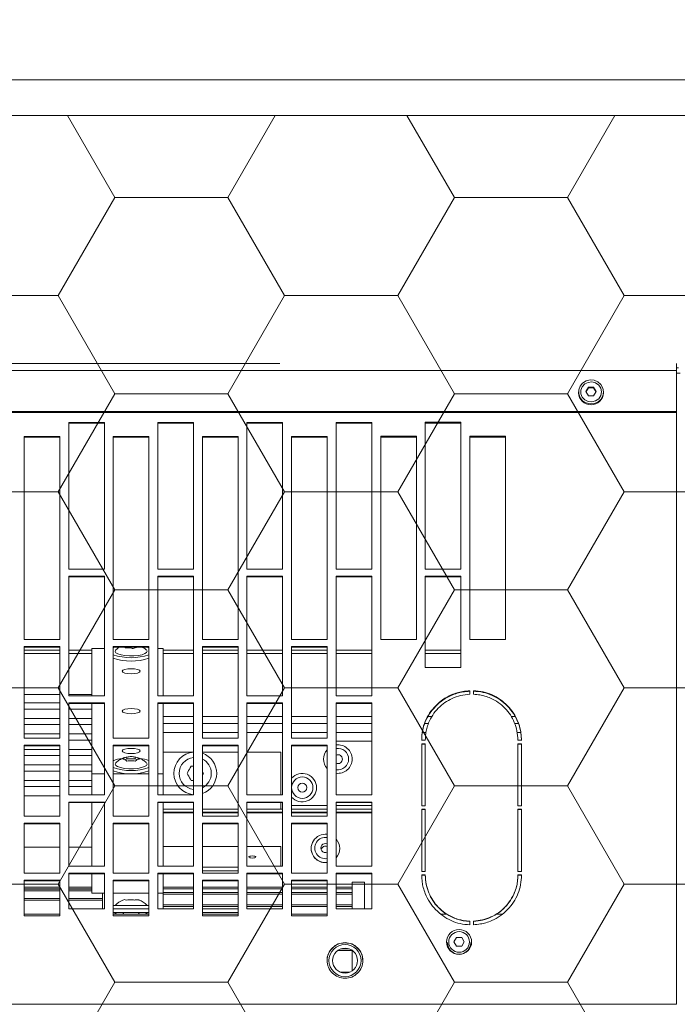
# Model space of a CAD drawing. Header units: millimetres. Extents: x 7483 to 13091, y 8111 to 13871.
# Tile 240 of 256: x 10587 to 10606, y 9269 to 9297. Entities that reach past the tile are written whole.
import ezdxf
from ezdxf import colors
from ezdxf.entities.mleader import LeaderData, LeaderLine
from ezdxf.math import Vec2, Vec3

# ---------------------------------------------------------------- set-up
doc = ezdxf.new("R2010")
doc.units = ezdxf.units.MM
doc.layers.add('_A_WYCIERACZKA', color=7, linetype='Continuous', lineweight=5, true_color=0xa5a5a5)
doc.layers.add('wymiary', color=7, linetype='Continuous', lineweight=5, true_color=0xb2b2b2)
doc.layers.add('_A_ŚLUSARKA WYPEŁNIENIE', color=7, linetype='Continuous', true_color=0x4c4a44)
doc.layers.add('IS-went-opis', color=188, linetype='Continuous', lineweight=20)
doc.styles.add('IS', font='simplex.shx', dxfattribs={"width": 0.7})

# ---------------------------------------------------------------- blocks, each defined once
blk = doc.blocks.new('fgdgdgdfg')
at = {"layer": '_A_ŚLUSARKA WYPEŁNIENIE', "lineweight": 9}
h = blk.add_hatch(dxfattribs=at)
h.set_pattern_fill('HONEY', color=0, angle=180)
h.set_pattern_definition([(180, (56132.2607, -3400.6895), (-4.7625, 2.74963064), [3.175, -6.35]), (60, (56132.2607, -3400.6895), (4.76249999, 2.74963066), [3.175, -6.35]), (120, (56132.2607, -3400.6895), (-1e-08, 5.49926131), [-6.35, 3.175])])
h.paths.add_polyline_path([(5818.229, 11642.933), (5818.229, 11484.933), (6001.229, 11484.933), (6001.229, 11642.933)])
at = {"layer": '_A_ŚLUSARKA WYPEŁNIENIE', "color": 0, "lineweight": 9}
for p, q in [((6002.229, 11643.933), (5817.229, 11643.933)), ((6001.229, 11642.933), (5818.229, 11642.933))]:
    blk.add_line(p, q, dxfattribs=at)
blk = doc.blocks.new('A$C68926FC6')
at = {"color": 7, "linetype": 'Continuous'}
for p, q in [((-756.01, -189.25), (-756.01, -189.28)), ((-756.01, -355.2), (-756.01, -189.28)), ((775.99, -189.28), (-756.01, -189.28)), ((-665.01, -204.37), (-665.01, -198.63)), ((-661.93, -198.17), (-664.09, -198.17)), ((-698.51, -206.73), (-698.51, -206.74)), ((-695.73, -205.52), (-696.45, -206.77)), ((-696.45, -206.73), (-695.73, -207.97)), ((-696.45, -206.77), (-695.73, -208.02)), ((-693.56, -206.77), (-694.28, -205.52)), ((-694.28, -207.97), (-693.56, -206.73)), ((-694.28, -208.02), (-693.56, -206.77)), ((-691.51, -206.74), (-691.51, -206.73)), ((-660.94, -204.32), (-665.01, -204.32)), ((-695.73, -208.02), (-695.73, -207.97)), ((-695.73, -207.97), (-694.28, -207.97)), ((-694.28, -208.02), (-694.28, -207.97)), ((-699.01, -212.54), (-699.01, -211.54)), ((-698.01, -211.54), (-698.01, -212.54)), ((-705.39, -214.5), (-707.05, -214.5)), ((-689.94, -214.5), (-691.61, -214.5)), ((-648.01, -214.02), (-658.01, -214.02)), ((-658.01, -214.02), (-658.01, -224.03)), ((-658.01, -214.5), (-648.01, -214.5)), ((-648.01, -224.03), (-648.01, -214.02)), ((-623.01, -214.02), (-633.01, -214.02)), ((-633.01, -214.02), (-633.01, -224.03)), ((-623.01, -214.5), (-633.01, -214.5)), ((-633.01, -215), (-623.01, -215)), ((-623.01, -224.03), (-623.01, -214.02)), ((-598.01, -214.02), (-608.01, -214.02)), ((-608.01, -214.02), (-608.01, -224.03)), ((-598.01, -214.5), (-608.01, -214.5)), ((-608.01, -215), (-598.01, -215)), ((-607.05, -214.5), (-607.63, -215)), ((-605.03, -214.5), (-605.32, -215)), ((-600.99, -214.5), (-600.7, -215)), ((-598.39, -215), (-598.96, -214.5)), ((-598.01, -224.03), (-598.01, -214.02)), ((-573.01, -214.02), (-583.01, -214.02)), ((-583.01, -214.02), (-583.01, -224.03)), ((-573.01, -214.5), (-583.01, -214.5)), ((-573.01, -224.03), (-573.01, -214.02)), ((-670.51, -216.03), (-670.51, -226.03)), ((-660.51, -216.03), (-670.51, -216.03)), ((-668.51, -223.5), (-668.51, -216.03)), ((-665.01, -223.5), (-665.01, -216.03)), ((-665.01, -217.17), (-660.51, -217.17)), ((-660.51, -226.03), (-660.51, -216.03)), ((-658.01, -217.17), (-648.01, -217.17)), ((-645.51, -216.03), (-645.51, -226.03)), ((-635.51, -216.03), (-645.51, -216.03)), ((-645.51, -217.17), (-635.51, -217.17)), ((-635.51, -226.03), (-635.51, -216.03)), ((-633.01, -216), (-623.01, -216)), ((-633.01, -217.17), (-623.01, -217.17)), ((-620.51, -216.03), (-620.51, -226.03)), ((-610.51, -216.03), (-620.51, -216.03)), ((-620.51, -217.17), (-612.01, -217.17)), ((-612.01, -220.41), (-612.01, -216.06)), ((-610.51, -226.03), (-610.51, -216.03)), ((-608.01, -216), (-598.01, -216)), ((-605.3, -217), (-608.01, -217)), ((-598.01, -217), (-605.3, -217)), ((-595.51, -216.03), (-595.51, -226.03)), ((-585.51, -216.03), (-595.51, -216.03)), ((-595.01, -220.41), (-595.01, -216.06)), ((-585.51, -226.03), (-585.51, -216.03)), ((-665.01, -220.62), (-660.51, -220.62)), ((-658.01, -220.62), (-648.01, -220.62)), ((-645.51, -220.62), (-635.51, -220.62)), ((-633.01, -220.62), (-623.01, -220.62)), ((-620.51, -220.62), (-612.01, -220.62)), ((-610.51, -220.41), (-612.01, -220.41)), ((-612.01, -225.88), (-612.01, -220.41)), ((-598.01, -220.41), (-608.01, -220.41)), ((-605.3, -218.48), (-605.03, -218.55)), ((-592.01, -220.41), (-595.51, -220.41)), ((-595.01, -218.94), (-585.51, -218.94)), ((-592.01, -225.88), (-592.01, -220.41)), ((-583.01, -218.94), (-573.01, -218.94)), ((-668.51, -223.5), (-665.01, -223.5)), ((-665.01, -222.1), (-660.51, -222.1)), ((-658.01, -222.1), (-648.01, -222.1)), ((-645.51, -222.1), (-635.51, -222.1)), ((-633.01, -222.1), (-623.01, -222.1)), ((-620.51, -222.1), (-612.01, -222.1)), ((-592.01, -221.52), (-585.51, -221.52)), ((-592.01, -222.11), (-585.51, -222.11)), ((-583.01, -221.52), (-573.01, -221.52)), ((-583.01, -222.11), (-573.01, -222.11)), ((-712.51, -225.43), (-711.51, -225.43)), ((-712.51, -225.51), (-711.51, -225.51)), ((-711.51, -225.51), (-711.51, -225.43)), ((-685.51, -225.51), (-685.51, -225.43)), ((-685.51, -225.43), (-684.51, -225.43)), ((-685.51, -225.51), (-684.51, -225.51)), ((-670.51, -225.88), (-660.51, -225.88)), ((-670.51, -226.03), (-660.51, -226.03)), ((-658.01, -223.88), (-648.01, -223.88)), ((-658.01, -224.03), (-648.01, -224.03)), ((-648.01, -226.03), (-658.01, -226.03)), ((-658.01, -226.03), (-658.01, -240)), ((-648.01, -240), (-648.01, -226.03)), ((-645.51, -225.88), (-635.51, -225.88)), ((-645.51, -226.03), (-635.51, -226.03)), ((-633.01, -223.88), (-623.01, -223.88)), ((-633.01, -224.03), (-623.01, -224.03)), ((-623.01, -226.03), (-633.01, -226.03)), ((-633.01, -226.03), (-633.01, -240)), ((-623.01, -240), (-623.01, -226.03)), ((-620.51, -225.88), (-610.51, -225.88)), ((-620.51, -226.03), (-610.51, -226.03)), ((-608.01, -223.88), (-598.01, -223.88)), ((-608.01, -224.03), (-598.01, -224.03)), ((-598.01, -226.03), (-608.01, -226.03)), ((-608.01, -226.03), (-608.01, -240)), ((-598.01, -240), (-598.01, -226.03)), ((-595.51, -225.88), (-585.51, -225.88)), ((-595.51, -226.03), (-585.51, -226.03)), ((-583.01, -223.88), (-573.01, -223.88)), ((-583.01, -224.03), (-573.01, -224.03)), ((-573.01, -226.03), (-583.01, -226.03)), ((-583.01, -226.03), (-583.01, -240)), ((-573.01, -240), (-573.01, -226.03)), ((-711.51, -226.51), (-712.51, -226.51)), ((-712.51, -226.51), (-712.51, -243.94)), ((-711.51, -243.94), (-711.51, -226.51)), ((-684.51, -226.51), (-685.51, -226.51)), ((-685.51, -226.51), (-685.51, -243.94)), ((-684.51, -243.94), (-684.51, -226.51)), ((-670.51, -228.03), (-670.51, -245.97)), ((-660.51, -228.03), (-670.51, -228.03)), ((-660.51, -245.97), (-660.51, -228.03)), ((-645.51, -228.03), (-645.51, -245.97)), ((-635.51, -228.03), (-645.51, -228.03)), ((-645.01, -228.03), (-645.01, -233.47)), ((-635.51, -245.97), (-635.51, -228.03)), ((-623.01, -226.71), (-633.01, -226.71)), ((-623.01, -227.66), (-633.01, -227.66)), ((-620.51, -228.03), (-620.51, -245.97)), ((-610.51, -228.03), (-620.51, -228.03)), ((-612.01, -245.82), (-612.01, -228.03)), ((-610.51, -245.97), (-610.51, -228.03)), ((-595.51, -228.03), (-595.51, -245.97)), ((-585.51, -228.03), (-595.51, -228.03)), ((-592.01, -245.82), (-592.01, -228.03)), ((-585.51, -245.97), (-585.51, -228.03)), ((-661.51, -232.95), (-661.51, -232.97)), ((-653.51, -232.97), (-653.51, -232.95)), ((-645.01, -233.47), (-635.51, -233.47)), ((-633.01, -233.47), (-623.01, -233.47)), ((-620.51, -233.47), (-612.01, -233.47)), ((-585.51, -233.31), (-592.01, -233.31)), ((-573.01, -233.31), (-583.01, -233.31)), ((-658.01, -239.85), (-648.01, -239.85)), ((-658.01, -240), (-648.01, -240)), ((-633.01, -239.85), (-623.01, -239.85)), ((-633.01, -240), (-623.01, -240)), ((-608.01, -239.85), (-598.01, -239.85)), ((-608.01, -240), (-598.01, -240)), ((-583.01, -239.85), (-573.01, -239.85)), ((-583.01, -240), (-573.01, -240)), ((-648.01, -241.99), (-658.01, -241.99)), ((-658.01, -241.99), (-658.01, -261.87)), ((-648.01, -261.87), (-648.01, -241.99)), ((-623.01, -241.99), (-633.01, -241.99)), ((-633.01, -241.99), (-633.01, -261.87)), ((-623.01, -261.87), (-623.01, -241.99)), ((-598.01, -241.99), (-608.01, -241.99)), ((-608.01, -241.99), (-608.01, -261.87)), ((-598.01, -261.87), (-598.01, -241.99)), ((-573.01, -241.99), (-583.01, -241.99)), ((-583.01, -241.99), (-583.01, -261.87)), ((-573.01, -261.87), (-573.01, -241.99)), ((-712.51, -243.84), (-711.51, -243.84)), ((-712.51, -243.94), (-711.51, -243.94)), ((-711.51, -244.94), (-712.51, -244.94)), ((-712.51, -244.94), (-712.51, -262.33)), ((-711.51, -262.33), (-711.51, -244.94)), ((-685.51, -243.84), (-684.51, -243.84)), ((-685.51, -243.94), (-684.51, -243.94)), ((-684.51, -244.94), (-685.51, -244.94)), ((-685.51, -244.94), (-685.51, -262.33)), ((-684.51, -262.33), (-684.51, -244.94)), ((-670.51, -244), (-660.51, -244)), ((-670.51, -245), (-660.51, -245)), ((-658.01, -244), (-648.01, -244)), ((-658.01, -245), (-648.01, -245)), ((-645.51, -244), (-645.01, -244)), ((-645.01, -244), (-645.01, -245.82)), ((-645.01, -244), (-635.51, -244)), ((-633.01, -244), (-623.01, -244)), ((-620.51, -244), (-612.01, -244)), ((-670.51, -245.82), (-660.51, -245.82)), ((-670.51, -245.97), (-660.51, -245.97)), ((-670.51, -247.96), (-670.51, -273.77)), ((-660.51, -247.96), (-670.51, -247.96)), ((-660.51, -273.77), (-660.51, -247.96)), ((-645.51, -245.82), (-635.51, -245.82)), ((-645.51, -245.97), (-635.51, -245.97)), ((-645.51, -247.96), (-645.51, -273.77)), ((-635.51, -247.96), (-645.51, -247.96)), ((-645.01, -247.96), (-645.01, -259.98)), ((-635.51, -273.77), (-635.51, -247.96)), ((-620.51, -245.82), (-610.51, -245.82)), ((-620.51, -245.97), (-610.51, -245.97)), ((-620.51, -247.96), (-620.51, -273.77)), ((-610.51, -247.96), (-620.51, -247.96)), ((-612.01, -253.9), (-612.01, -247.96)), ((-610.51, -273.77), (-610.51, -247.96)), ((-595.51, -245.82), (-585.51, -245.82)), ((-595.51, -245.97), (-585.51, -245.97)), ((-595.51, -247.96), (-595.51, -273.77)), ((-585.51, -247.96), (-595.51, -247.96)), ((-592.01, -253.9), (-592.01, -247.96)), ((-585.51, -273.77), (-585.51, -247.96)), ((-573.01, -247.67), (-583.01, -247.67)), ((-585.51, -250.28), (-592.01, -250.28)), ((-573.01, -250.28), (-583.01, -250.28)), ((-619.85, -252), (-620.37, -252)), ((-610.51, -253.9), (-612.01, -253.9)), ((-612.01, -253.9), (-612.01, -273.62)), ((-598.01, -253.9), (-608.01, -253.9)), ((-592.01, -253.9), (-595.51, -253.9)), ((-592.01, -252.02), (-585.51, -252.02)), ((-592.01, -273.62), (-592.01, -253.9)), ((-583.01, -252.02), (-573.01, -252.02)), ((-623.32, -254), (-622.99, -254.56)), ((-620.52, -256), (-619.85, -256)), ((-585.51, -254.63), (-592.01, -254.63)), ((-592.01, -256.37), (-585.51, -256.37)), ((-573.01, -254.63), (-583.01, -254.63)), ((-583.01, -256.37), (-573.01, -256.37)), ((-604.73, -257.76), (-604.16, -258.04)), ((-604.16, -258.04), (-601.85, -258.04)), ((-604.16, -258.59), (-604.16, -258.04)), ((-601.85, -258.04), (-601.29, -257.76)), ((-601.85, -258.59), (-601.85, -258.04)), ((-585.51, -258.99), (-592.01, -258.99)), ((-573.01, -258.99), (-583.01, -258.99)), ((-712.51, -262.21), (-711.51, -262.21)), ((-685.51, -262.21), (-684.51, -262.21)), ((-658.01, -261.73), (-648.01, -261.73)), ((-658.01, -261.87), (-648.01, -261.87)), ((-645.01, -259.98), (-645.01, -259.98)), ((-635.51, -259.98), (-645.01, -259.98)), ((-645.01, -259.99), (-645.01, -259.98)), ((-635.51, -259.99), (-645.01, -259.99)), ((-623.01, -259.98), (-633.01, -259.98)), ((-623.01, -259.99), (-633.01, -259.99)), ((-633.01, -261.73), (-623.01, -261.73)), ((-633.01, -261.87), (-623.01, -261.87)), ((-612.01, -259.98), (-620.51, -259.98)), ((-612.01, -259.99), (-620.51, -259.99)), ((-608.01, -261.73), (-598.01, -261.73)), ((-608.01, -261.87), (-598.01, -261.87)), ((-592.01, -260.73), (-585.51, -260.73)), ((-583.01, -260.73), (-573.01, -260.73)), ((-583.01, -261.73), (-573.01, -261.73)), ((-583.01, -261.87), (-573.01, -261.87)), ((-712.51, -262.33), (-711.51, -262.33)), ((-711.51, -263.33), (-712.51, -263.33)), ((-685.51, -262.33), (-684.51, -262.33)), ((-684.51, -263.33), (-685.51, -263.33)), ((-660.51, -263), (-670.51, -263)), ((-648.01, -263.86), (-658.01, -263.86)), ((-658.01, -263.86), (-658.01, -289.58)), ((-648.01, -289.58), (-648.01, -263.86)), ((-623.01, -263.86), (-633.01, -263.86)), ((-633.01, -263.86), (-633.01, -289.58)), ((-623.01, -289.58), (-623.01, -263.86)), ((-598.01, -263.86), (-608.01, -263.86)), ((-608.01, -263.86), (-608.01, -289.58)), ((-598.01, -289.58), (-598.01, -263.86)), ((-585.51, -263.34), (-592.01, -263.34)), ((-573.01, -263.86), (-583.01, -263.86)), ((-583.01, -263.86), (-583.01, -289.58)), ((-573.01, -289.58), (-573.01, -263.86)), ((-592.01, -265.08), (-585.51, -265.08)), ((-585.51, -267.69), (-592.01, -267.69)), ((-583.01, -265.08), (-573.01, -265.08)), ((-573.01, -267.69), (-583.01, -267.69)), ((-711.62, -268), (-710.57, -268)), ((-686.4, -268), (-685.38, -268)), ((-670.51, -268), (-660.51, -268)), ((-658.01, -268), (-648.01, -268)), ((-645.51, -268), (-635.51, -268)), ((-633.01, -268), (-623.01, -268)), ((-620.51, -268), (-612.01, -268)), ((-592.01, -269.43), (-585.51, -269.43)), ((-583.01, -269.43), (-573.01, -269.43)), ((-585.51, -272.04), (-592.01, -272.04)), ((-573.01, -272.04), (-583.01, -272.04)), ((-670.51, -273.62), (-660.51, -273.62)), ((-670.51, -273.77), (-660.51, -273.77)), ((-670.51, -275.75), (-670.51, -309.28)), ((-660.51, -275.75), (-670.51, -275.75)), ((-660.51, -309.28), (-660.51, -275.75)), ((-645.51, -273.62), (-635.51, -273.62)), ((-645.51, -273.77), (-635.51, -273.77)), ((-645.51, -275.75), (-645.51, -309.28)), ((-635.51, -275.75), (-645.51, -275.75)), ((-635.51, -309.28), (-635.51, -275.75)), ((-620.51, -273.62), (-610.51, -273.62)), ((-620.51, -273.77), (-610.51, -273.77)), ((-620.51, -275.75), (-620.51, -309.28)), ((-610.51, -275.75), (-620.51, -275.75)), ((-612.01, -275.75), (-612.01, -289.01)), ((-610.51, -309.28), (-610.51, -275.75)), ((-595.51, -273.62), (-585.51, -273.62)), ((-595.51, -273.77), (-585.51, -273.77)), ((-595.51, -275.75), (-595.51, -309.28)), ((-585.51, -275.75), (-595.51, -275.75)), ((-592.01, -289.01), (-592.01, -275.75)), ((-585.51, -309.28), (-585.51, -275.75)), ((-583.01, -273.79), (-573.01, -273.79)), ((-699.01, -277.19), (-699.01, -276.2)), ((-698.01, -276.2), (-698.01, -277.19)), ((-585.51, -276.11), (-592.01, -276.11)), ((-573.01, -276.11), (-583.01, -276.11)), ((-685.51, -283.66), (-695.51, -283.66)), ((-695.51, -283.66), (-695.51, -309.32)), ((-685.51, -309.32), (-685.51, -283.66)), ((-658.01, -289.43), (-648.01, -289.43)), ((-658.01, -289.58), (-648.01, -289.58)), ((-633.01, -289.43), (-623.01, -289.43)), ((-633.01, -289.58), (-623.01, -289.58)), ((-612.01, -289.01), (-610.51, -289.01)), ((-608.01, -289.43), (-598.01, -289.43)), ((-608.01, -289.58), (-598.01, -289.58)), ((-603.63, -289), (-604.78, -289.4)), ((-595.51, -289.01), (-592.01, -289.01)), ((-583.01, -289.43), (-573.01, -289.43)), ((-583.01, -289.58), (-573.01, -289.58)), ((-698.01, -291.55), (-708.01, -291.55)), ((-708.01, -291.55), (-708.01, -348.54)), ((-698.01, -348.54), (-698.01, -291.55)), ((-673.01, -291.55), (-683.01, -291.55)), ((-683.01, -291.55), (-683.01, -348.54)), ((-673.01, -348.54), (-673.01, -291.55)), ((-658.01, -291.55), (-658.01, -348.45)), ((-648.01, -291.55), (-658.01, -291.55)), ((-648.01, -348.45), (-648.01, -291.55)), ((-633.01, -291.55), (-633.01, -348.45)), ((-623.01, -291.55), (-633.01, -291.55)), ((-623.01, -348.45), (-623.01, -291.55)), ((-608.01, -291.55), (-608.01, -348.45)), ((-598.01, -291.55), (-608.01, -291.55)), ((-598.01, -348.45), (-598.01, -291.55)), ((-583.01, -291.55), (-583.01, -348.45)), ((-573.01, -291.55), (-583.01, -291.55)), ((-573.01, -348.45), (-573.01, -291.55)), ((-695.51, -309.13), (-685.51, -309.13)), ((-670.51, -309.13), (-660.51, -309.13)), ((-645.51, -309.13), (-635.51, -309.13)), ((-620.51, -309.13), (-610.51, -309.13)), ((-595.51, -309.13), (-585.51, -309.13)), ((-695.51, -309.32), (-685.51, -309.32)), ((-685.51, -311.24), (-695.51, -311.24)), ((-695.51, -311.24), (-695.51, -352.44)), ((-685.51, -352.44), (-685.51, -311.24)), ((-670.51, -309.28), (-660.51, -309.28)), ((-670.51, -311.24), (-670.51, -352.35)), ((-660.51, -311.24), (-670.51, -311.24)), ((-660.51, -352.35), (-660.51, -311.24)), ((-645.51, -309.28), (-635.51, -309.28)), ((-645.51, -311.24), (-645.51, -352.35)), ((-635.51, -311.24), (-645.51, -311.24)), ((-635.51, -352.35), (-635.51, -311.24)), ((-620.51, -309.28), (-610.51, -309.28)), ((-620.51, -311.24), (-620.51, -352.35)), ((-610.51, -311.24), (-620.51, -311.24)), ((-610.51, -352.35), (-610.51, -311.24)), ((-595.51, -309.28), (-585.51, -309.28)), ((-595.51, -311.24), (-595.51, -352.35)), ((-585.51, -311.24), (-595.51, -311.24)), ((-585.51, -352.35), (-585.51, -311.24)), ((-708.01, -348.3), (-698.01, -348.3)), ((-708.01, -348.54), (-698.01, -348.54)), ((-683.01, -348.3), (-673.01, -348.3)), ((-683.01, -348.54), (-673.01, -348.54)), ((-658.01, -348.3), (-648.01, -348.3)), ((-658.01, -348.45), (-648.01, -348.45)), ((-633.01, -348.3), (-623.01, -348.3)), ((-633.01, -348.45), (-623.01, -348.45)), ((-608.01, -348.3), (-598.01, -348.3)), ((-608.01, -348.45), (-598.01, -348.45)), ((-583.01, -348.3), (-573.01, -348.3)), ((-583.01, -348.45), (-573.01, -348.45)), ((-695.51, -352.2), (-685.51, -352.2)), ((-695.51, -352.44), (-685.51, -352.44)), ((-670.51, -352.2), (-660.51, -352.2)), ((-670.51, -352.35), (-660.51, -352.35)), ((-645.51, -352.2), (-635.51, -352.2)), ((-645.51, -352.35), (-635.51, -352.35)), ((-620.51, -352.2), (-610.51, -352.2)), ((-620.51, -352.35), (-610.51, -352.35)), ((-595.51, -352.2), (-585.51, -352.2)), ((-595.51, -352.35), (-585.51, -352.35)), ((-756.01, -355.2), (-756.01, -355.44)), ((-756.01, -355.2), (775.99, -355.2)), ((-756.01, -355.44), (775.99, -355.44)), ((-756.01, -367), (-756.01, -355.44)), ((-735.51, -360.76), (-735.51, -360.95)), ((-732.73, -359.89), (-733.45, -361.1)), ((-733.45, -360.87), (-732.73, -362.08)), ((-733.45, -361.1), (-732.73, -362.3)), ((-730.56, -361.1), (-731.29, -359.89)), ((-731.29, -362.08), (-730.56, -360.87)), ((-731.29, -362.3), (-730.56, -361.1)), ((-728.51, -360.95), (-728.51, -360.76)), ((-732.73, -362.3), (-732.73, -362.08)), ((-732.73, -362.08), (-731.29, -362.08)), ((-731.29, -362.3), (-731.29, -362.08)), ((-756.01, -367), (775.99, -367)), ((-756.01, -368.9), (-756.01, -367)), ((-756.55, -367.72), (-756.01, -367.72)), ((-644.73, -368.9), (775.99, -368.9))]:
    blk.add_line(p, q, dxfattribs=at)
at = {"color": 8, "linetype": 'Continuous'}
for p, q in [((-664.34, -198.27), (-661.67, -198.27)), ((-664.13, -204.81), (-661.88, -204.81)), ((-665.01, -216.67), (-660.51, -216.67)), ((-658.01, -216.67), (-648.01, -216.67)), ((-645.51, -216.67), (-635.51, -216.67)), ((-633.01, -216.67), (-623.01, -216.67)), ((-620.51, -216.67), (-612.01, -216.67)), ((-665.01, -220.13), (-660.51, -220.13)), ((-658.01, -220.13), (-648.01, -220.13)), ((-645.51, -220.13), (-635.51, -220.13)), ((-633.01, -220.13), (-623.01, -220.13)), ((-620.51, -220.13), (-612.01, -220.13)), ((-595.01, -218.45), (-585.51, -218.45)), ((-583.01, -218.45), (-573.01, -218.45)), ((-665.01, -221.63), (-660.51, -221.63)), ((-658.01, -221.63), (-648.01, -221.63)), ((-645.51, -221.63), (-635.51, -221.63)), ((-633.01, -221.63), (-623.01, -221.63)), ((-620.51, -221.63), (-612.01, -221.63)), ((-592.01, -221.05), (-585.51, -221.05)), ((-592.01, -221.65), (-585.51, -221.65)), ((-583.01, -221.05), (-573.01, -221.05)), ((-583.01, -221.65), (-573.01, -221.65)), ((-670.51, -242.92), (-660.51, -242.92)), ((-658.01, -242.92), (-648.01, -242.92)), ((-645.51, -242.92), (-635.51, -242.92)), ((-633.01, -242.92), (-623.01, -242.92)), ((-620.51, -242.92), (-612.01, -242.92)), ((-670.51, -243.08), (-660.51, -243.08)), ((-658.01, -243.08), (-648.01, -243.08)), ((-645.51, -243.08), (-635.51, -243.08)), ((-633.01, -243.08), (-623.01, -243.08)), ((-620.51, -243.08), (-612.01, -243.08)), ((-645.01, -259.98), (-635.51, -259.98)), ((-633.01, -259.98), (-623.01, -259.98)), ((-620.49, -259.98), (-612.01, -259.98)), ((-712.29, -265.5), (-711.25, -265.5)), ((-685.72, -265.5), (-684.72, -265.5)), ((-670.51, -265.5), (-660.51, -265.5)), ((-658.01, -265.5), (-648.01, -265.5)), ((-645.51, -265.5), (-635.51, -265.5)), ((-633.01, -265.5), (-623.01, -265.5)), ((-620.51, -265.5), (-612.01, -265.5)), ((-710.69, -269.91), (-709.63, -269.91)), ((-687.37, -269.91), (-686.29, -269.91)), ((-670.51, -269.91), (-660.51, -269.91)), ((-658.01, -269.91), (-648.01, -269.91)), ((-645.51, -269.91), (-635.51, -269.91)), ((-633.01, -269.91), (-623.01, -269.91)), ((-620.51, -269.91), (-612.01, -269.91)), ((-695.51, -287.65), (-685.51, -287.65)), ((-695.51, -288.59), (-685.51, -288.59)), ((-670.51, -287.65), (-660.51, -287.65)), ((-670.51, -288.59), (-660.51, -288.59)), ((-658.01, -287.65), (-648.01, -287.65)), ((-658.01, -288.59), (-648.01, -288.59)), ((-645.51, -287.65), (-635.51, -287.65)), ((-645.51, -288.59), (-635.51, -288.59)), ((-633.01, -287.65), (-623.01, -287.65)), ((-633.01, -288.59), (-623.01, -288.59)), ((-620.51, -287.65), (-612.01, -287.65)), ((-620.51, -288.59), (-612.01, -288.59)), ((-592.01, -287.65), (-585.51, -287.65)), ((-592.01, -288.59), (-585.51, -288.59)), ((-583.01, -287.65), (-573.01, -287.65)), ((-583.01, -288.59), (-573.01, -288.59)), ((-757.01, -366.24), (-756.01, -366.24))]:
    blk.add_line(p, q, dxfattribs=at)
at = {"color": 7, "linetype": 'Continuous'}
for points in [[(-637.01, -230.27), (-637.39, -230.3), (-637.71, -230.36), (-637.93, -230.45), (-638.01, -230.56), (-637.93, -230.68), (-637.71, -230.77), (-637.39, -230.83), (-637.01, -230.85), (-636.62, -230.83), (-636.3, -230.77), (-636.08, -230.68), (-636.01, -230.56), (-636.08, -230.45), (-636.3, -230.36), (-636.62, -230.3), (-637.01, -230.27)], [(-598.72, -256.99), (-598.69, -256.97), (-598.51, -256.6), (-598.69, -256.23), (-599.22, -255.89), (-600.06, -255.61), (-601.14, -255.41), (-602.37, -255.31), (-603.65, -255.31), (-604.88, -255.41), (-605.95, -255.61), (-606.79, -255.89), (-607.32, -256.23), (-607.51, -256.6)], [(-607.51, -256.6), (-607.32, -256.97), (-607.29, -257)], [(-600.51, -260.29), (-600.7, -260.01), (-601.24, -259.77), (-602.05, -259.62), (-603.01, -259.56), (-603.96, -259.62), (-604.77, -259.77), (-605.32, -260.01), (-605.51, -260.29), (-605.32, -260.56), (-604.77, -260.8), (-603.96, -260.96), (-603.01, -261.01), (-602.05, -260.96), (-601.24, -260.8), (-600.7, -260.56), (-600.51, -260.29)], [(-600.51, -271.46), (-600.7, -271.18), (-601.24, -270.94), (-602.05, -270.79), (-603.01, -270.73), (-603.96, -270.79), (-604.77, -270.94), (-605.32, -271.18), (-605.51, -271.46), (-605.32, -271.74), (-604.77, -271.97), (-603.96, -272.13), (-603.01, -272.18), (-602.05, -272.13), (-601.24, -271.97), (-600.7, -271.74), (-600.51, -271.46)], [(-600.51, -282.63), (-600.7, -282.35), (-601.24, -282.12), (-602.05, -281.96), (-603.01, -281.9), (-603.96, -281.96), (-604.77, -282.12), (-605.32, -282.35), (-605.51, -282.63), (-605.32, -282.91), (-604.77, -283.14), (-603.96, -283.3), (-603.01, -283.36), (-602.05, -283.3), (-601.24, -283.14), (-600.7, -282.91), (-600.51, -282.63)], [(-598.72, -288.63), (-598.64, -288.55), (-598.51, -288.18), (-598.74, -287.82), (-599.31, -287.48), (-600.19, -287.21), (-601.29, -287.02), (-602.53, -286.93), (-603.81, -286.95), (-605.03, -287.06), (-606.08, -287.28), (-606.88, -287.57), (-607.37, -287.91)], [(-608.01, -289.19), (-607.37, -289.43), (-607.34, -289.43)], [(-607.37, -287.91), (-607.5, -288.28), (-607.29, -288.63)], [(-598.67, -289.43), (-598.14, -289.25), (-598.01, -289.19)], [(-735.51, -360.95), (-735.32, -362.05), (-734.77, -363.03), (-733.92, -363.78), (-732.87, -364.23), (-731.72, -364.32), (-730.6, -364.04), (-729.64, -363.44), (-728.93, -362.56), (-728.56, -361.5), (-728.56, -360.39), (-728.93, -359.34), (-729.64, -358.46), (-730.6, -357.85), (-731.72, -357.58), (-732.87, -357.67), (-733.92, -358.12), (-734.77, -358.87), (-735.32, -359.85), (-735.51, -360.95)], [(-734.91, -360.95), (-734.71, -361.96), (-734.15, -362.84), (-733.3, -363.46), (-732.27, -363.74), (-731.21, -363.64), (-730.26, -363.18), (-729.54, -362.42), (-729.16, -361.46), (-729.16, -360.43), (-729.54, -359.47), (-730.26, -358.71), (-731.21, -358.25), (-732.27, -358.16), (-733.3, -358.44), (-734.15, -359.06), (-734.71, -359.94), (-734.91, -360.95)]]:
    blk.add_lwpolyline(points, dxfattribs=at)
for centre, radius in [((-663.01, -201.5), 4.5), ((-663.01, -201.5), 3.5), ((-695.01, -206.74), 3.5), ((-695.01, -206.74), 2.9), ((-651.01, -250), 3), ((-651.01, -250), 1.25)]:
    blk.add_circle(centre, radius, dxfattribs=at)
for centre, radius, start, end in [((-602.68, -212.2), 6.81, 224.8374, 248.4843), ((-603.33, -212.2), 6.81, 292.5136, 315.1626), ((-657.5, -232.96), 3.99, 0.2113, 97.2641), ((-657.5, -232.97), 3.98, 262.6241, 97.3759), ((-657.54, -232.95), 3.97, 138.421, 179.9733), ((-657.54, -232.97), 3.97, 138.421, 179.9733), ((-657.51, -233.07), 1.25, 246.2619, 113.7381), ((-657.54, -232.97), 3.97, 180.0265, 221.5794), ((-657.51, -232.33), 1.25, 246.4199, 342.6868), ((-651.01, -250), 4, 41.4096, 180), ((-621.01, -254), 6, 109.4712, 180), ((-621.01, -254), 6, 274.9394, 85.2198), ((-651.01, -250), 4, 180, 318.5904), ((-621.01, -254), 4.5, 116.3878, 180), ((-621.01, -254), 4.5, 276.3794, 83.6206), ((-603.01, -269.12), 15.28, 70.9038, 109.0962), ((-661.01, -258), 4, 82.8192, 180), ((-661.01, -258), 4, 318.5904, 41.4096), ((-621.01, -254), 6, 180, 250.5288), ((-621.01, -254), 4.5, 180, 243.6122), ((-603.01, -270.08), 15.28, 70.9036, 109.0964), ((-661.01, -258), 4, 180, 277.1808), ((-661.01, -258), 1.25, 66.4218, 180), ((-661.01, -258), 1.25, 180, 293.5782), ((-604.42, -248.46), 9.79, 248.5031, 263.626), ((-601.59, -248.47), 9.77, 276.3626, 291.5083), ((-603.01, -300.75), 15.28, 70.9043, 109.0957), ((-603.01, -301.71), 15.28, 70.904, 109.096), ((-732.01, -360.82), 3.5, 1.3323, 178.6677)]:
    blk.add_arc(centre, radius, start, end, dxfattribs=at)
at = {"color": 8, "linetype": 'Continuous'}
for centre, radius, start, end in [((-657.5, -233.07), 2.99, 260.2106, 99.7894), ((-661.01, -258), 3, 80.4059, 180), ((-661.01, -258), 3, 180, 279.5941)]:
    blk.add_arc(centre, radius, start, end, dxfattribs=at)
at = {"color": 7, "linetype": 'Continuous'}
for points, knots in [([(-663.01, -206.54), (-662.35, -206.47), (-661.03, -206.34), (-659.39, -205.15), (-658.24, -203.52), (-657.89, -201.54), (-658.24, -199.57), (-659.39, -197.93), (-661.03, -196.78), (-663.01, -196.43), (-664.98, -196.78), (-666.62, -197.92), (-667.77, -199.57), (-668.12, -201.54), (-667.77, -203.52), (-666.62, -205.15), (-664.98, -206.34), (-663.66, -206.47), (-663.01, -206.54)], [0, 0, 0, 0, 0.062484, 0.124936, 0.187405, 0.249994, 0.312491, 0.375051, 0.437504, 0.500002, 0.562428, 0.624952, 0.687419, 0.750009, 0.8125, 0.875066, 0.937579, 1, 1, 1, 1]), ([(-668.01, -201.5), (-667.94, -202.15), (-667.8, -203.47), (-666.61, -205.1), (-664.98, -206.29), (-663.66, -206.42), (-663.01, -206.48)], [0, 0, 0, 0, 0.249586, 0.499878, 0.750079, 1, 1, 1, 1]), ([(-663.01, -206.48), (-662.35, -206.42), (-661.04, -206.28), (-659.37, -205.1), (-658.3, -203.48), (-657.88, -202.13), (-658.01, -201.49), (-658.01, -201.49)], [0, 0, 0, 0, 0.250015, 0.499811, 0.749554, 0.999685, 1, 1, 1, 1]), ([(-691.76, -206.54), (-691.8, -206.11), (-691.89, -205.26), (-692.66, -204.19), (-693.72, -203.44), (-695.01, -203.22), (-696.29, -203.44), (-697.37, -204.19), (-698.07, -205.25), (-698.34, -206.13), (-698.26, -206.54), (-698.26, -206.54)], [0, 0, 0, 0, 0.124717, 0.249916, 0.374722, 0.499832, 0.624668, 0.74976, 0.874719, 0.999884, 1, 1, 1, 1]), ([(-699.01, -211.54), (-699.67, -211.6), (-700.86, -211.71), (-702.6, -212.1), (-704.49, -212.82), (-706.59, -213.99), (-708.65, -215.76), (-710.34, -217.85), (-711.59, -220.22), (-712.36, -222.8), (-712.46, -224.59), (-712.51, -225.51)], [0, 0, 0, 0, 0.093544, 0.165882, 0.248906, 0.37466, 0.499575, 0.626497, 0.749004, 0.871914, 1, 1, 1, 1]), ([(-711.51, -225.43), (-711.47, -224.81), (-711.41, -223.71), (-711.11, -222.09), (-710.51, -220.32), (-709.49, -218.35), (-707.94, -216.41), (-706.09, -214.8), (-703.95, -213.6), (-701.57, -212.78), (-699.88, -212.58), (-699.01, -212.48)], [0, 0, 0, 0, 0.094015, 0.16606, 0.249186, 0.375382, 0.500379, 0.622406, 0.743417, 0.867901, 1, 1, 1, 1]), ([(-711.51, -225.51), (-711.47, -224.89), (-711.41, -223.79), (-711.11, -222.16), (-710.51, -220.4), (-709.49, -218.42), (-707.94, -216.47), (-706.09, -214.87), (-703.95, -213.67), (-701.57, -212.85), (-699.88, -212.65), (-699.01, -212.54)], [0, 0, 0, 0, 0.094074, 0.166161, 0.24933, 0.375572, 0.500585, 0.622598, 0.743567, 0.867985, 1, 1, 1, 1]), ([(-684.51, -225.51), (-684.54, -224.84), (-684.61, -223.66), (-684.93, -221.9), (-685.58, -219.99), (-686.68, -217.86), (-688.38, -215.74), (-690.42, -213.97), (-692.74, -212.64), (-695.3, -211.78), (-697.09, -211.62), (-698.01, -211.54)], [0, 0, 0, 0, 0.093658, 0.166088, 0.249197, 0.37503, 0.499986, 0.62684, 0.749255, 0.872052, 1, 1, 1, 1]), ([(-698.01, -212.48), (-697.39, -212.54), (-696.29, -212.64), (-694.67, -213), (-692.93, -213.67), (-690.98, -214.76), (-689.1, -216.38), (-687.56, -218.29), (-686.44, -220.46), (-685.71, -222.87), (-685.58, -224.56), (-685.51, -225.43)], [0, 0, 0, 0, 0.094018, 0.166059, 0.249185, 0.375392, 0.500379, 0.622445, 0.74346, 0.867927, 1, 1, 1, 1]), ([(-698.01, -212.54), (-697.39, -212.6), (-696.29, -212.71), (-694.67, -213.06), (-692.93, -213.73), (-690.98, -214.82), (-689.1, -216.45), (-687.56, -218.36), (-686.44, -220.53), (-685.71, -222.94), (-685.58, -224.64), (-685.51, -225.51)], [0, 0, 0, 0, 0.093956, 0.165954, 0.249038, 0.375201, 0.500173, 0.622255, 0.743313, 0.867846, 1, 1, 1, 1]), ([(-603.89, -218.48), (-604.27, -218.55), (-604.75, -218.65), (-605.21, -218.5), (-605.3, -218.48)], [0, 0, 0, 0, 0.813202, 1, 1, 1, 1]), ([(-601.6, -218.48), (-602.22, -218.55), (-602.99, -218.65), (-603.75, -218.5), (-603.89, -218.48)], [0, 0, 0, 0, 0.813213, 1, 1, 1, 1]), ([(-623.04, -253.52), (-623.06, -253.56), (-623.15, -253.72), (-623.25, -253.88), (-623.32, -254)], [0, 0, 0, 0, 0.221536, 1, 1, 1, 1]), ([(-618.7, -254), (-619.01, -253.45), (-619.4, -252.78), (-619.78, -252.12), (-619.85, -252)], [0, 0, 0, 0, 0.813216, 1, 1, 1, 1]), ([(-619.85, -256), (-619.54, -255.45), (-619.15, -254.78), (-618.77, -254.12), (-618.7, -254)], [0, 0, 0, 0, 0.813206, 1, 1, 1, 1]), ([(-607.25, -257.01), (-607.09, -257.16), (-606.68, -257.54), (-605.92, -257.99), (-605.11, -258.36), (-604.57, -258.5), (-604.35, -258.55)], [0, 0, 0, 0, 0.19494, 0.504138, 0.79169, 1, 1, 1, 1]), ([(-604.16, -257.43), (-604.48, -257.67), (-604.86, -257.95), (-605.24, -258), (-605.32, -258.01)], [0, 0, 0, 0, 0.8132141, 1, 1, 1, 1]), ([(-605.32, -258.01), (-605, -258.25), (-604.61, -258.53), (-604.23, -258.58), (-604.16, -258.59)], [0, 0, 0, 0, 0.813213, 1, 1, 1, 1]), ([(-600.7, -258.01), (-601.01, -257.93), (-601.4, -257.82), (-601.78, -257.49), (-601.85, -257.43)], [0, 0, 0, 0, 0.8132156, 1, 1, 1, 1]), ([(-601.85, -258.59), (-601.54, -258.51), (-601.15, -258.4), (-600.77, -258.07), (-600.7, -258.01)], [0, 0, 0, 0, 0.813216, 1, 1, 1, 1]), ([(-601.65, -258.54), (-601.48, -258.5), (-600.91, -258.38), (-600.01, -257.95), (-599.2, -257.46), (-598.84, -257.08), (-598.75, -256.99)], [0, 0, 0, 0, 0.153025, 0.527688, 0.884181, 1, 1, 1, 1]), ([(-712.51, -263.2), (-712.47, -263.86), (-712.4, -265.04), (-712.08, -266.78), (-711.43, -268.67), (-710.33, -270.79), (-708.63, -272.89), (-706.6, -274.64), (-704.27, -275.96), (-701.72, -276.81), (-699.92, -276.97), (-699.01, -277.05)], [0, 0, 0, 0, 0.0935992, 0.1659866, 0.2490538, 0.374841, 0.4997811, 0.6266491, 0.7491061, 0.8719691, 1, 1, 1, 1]), ([(-712.51, -263.33), (-712.47, -263.99), (-712.4, -265.17), (-712.08, -266.91), (-711.43, -268.81), (-710.33, -270.93), (-708.63, -273.03), (-706.6, -274.78), (-704.27, -276.1), (-701.72, -276.96), (-699.92, -277.11), (-699.01, -277.19)], [0, 0, 0, 0, 0.093658, 0.166089, 0.249197, 0.37503, 0.499986, 0.62684, 0.749255, 0.872052, 1, 1, 1, 1]), ([(-699.01, -276.2), (-699.63, -276.14), (-700.72, -276.04), (-702.34, -275.69), (-704.09, -275.02), (-706.03, -273.94), (-707.91, -272.33), (-709.45, -270.43), (-710.57, -268.27), (-711.3, -265.88), (-711.44, -264.19), (-711.51, -263.33)], [0, 0, 0, 0, 0.0939563, 0.1659538, 0.2490378, 0.3752006, 0.5001726, 0.6222562, 0.7433128, 0.867846, 1, 1, 1, 1]), ([(-698.01, -277.05), (-697.34, -276.99), (-696.16, -276.88), (-694.41, -276.5), (-692.52, -275.79), (-690.42, -274.63), (-688.37, -272.87), (-686.67, -270.8), (-685.42, -268.45), (-684.65, -265.89), (-684.55, -264.11), (-684.51, -263.2)], [0, 0, 0, 0, 0.093602, 0.165986, 0.249053, 0.374851, 0.49978, 0.626687, 0.74915, 0.871995, 1, 1, 1, 1]), ([(-698.01, -277.19), (-697.34, -277.13), (-696.16, -277.02), (-694.41, -276.64), (-692.52, -275.93), (-690.42, -274.77), (-688.37, -273.01), (-686.67, -270.94), (-685.42, -268.59), (-684.65, -266.02), (-684.55, -264.24), (-684.51, -263.33)], [0, 0, 0, 0, 0.093541, 0.165882, 0.248906, 0.37466, 0.499575, 0.626497, 0.749004, 0.871914, 1, 1, 1, 1]), ([(-685.51, -263.33), (-685.54, -263.94), (-685.61, -265.03), (-685.9, -266.65), (-686.5, -268.41), (-687.52, -270.37), (-689.07, -272.3), (-690.93, -273.9), (-693.06, -275.09), (-695.44, -275.9), (-697.14, -276.1), (-698.01, -276.2)], [0, 0, 0, 0, 0.094074, 0.166162, 0.24933, 0.375572, 0.500585, 0.622598, 0.743567, 0.867985, 1, 1, 1, 1]), ([(-607.24, -288.66), (-607, -288.87), (-606.67, -289.17), (-606.29, -289.37), (-606.18, -289.43)], [0, 0, 0, 0, 0.715338, 1, 1, 1, 1]), ([(-601.4, -289.16), (-601.77, -289.19), (-602.52, -289.25), (-603.26, -289.08), (-603.63, -289)], [0, 0, 0, 0, 0.500001, 1, 1, 1, 1]), ([(-601.23, -289.39), (-601.25, -289.38), (-601.3, -289.34), (-601.36, -289.24), (-601.4, -289.16)], [0, 0, 0, 0, 0.289916, 1, 1, 1, 1]), ([(-599.84, -289.43), (-599.76, -289.39), (-599.36, -289.19), (-599.03, -288.9), (-598.77, -288.66)], [0, 0, 0, 0, 0.208829, 1, 1, 1, 1]), ([(-731.29, -359.89), (-731.53, -359.89), (-732.01, -359.91), (-732.49, -359.89), (-732.73, -359.89)], [0, 0, 0, 0, 0.5000206, 1, 1, 1, 1]), ([(-732.73, -362.3), (-732.49, -362.31), (-732.01, -362.32), (-731.53, -362.31), (-731.29, -362.3)], [0, 0, 0, 0, 0.4999794, 1, 1, 1, 1])]:
    blk.add_open_spline(points, degree=3, knots=knots, dxfattribs=at)
for points in [[(-694.28, -205.52), (-694.53, -205.52), (-695.01, -205.53), (-695.49, -205.52), (-695.73, -205.52)], [(-695.73, -208.02), (-695.49, -208.02), (-695.01, -208.02), (-694.53, -208.02), (-694.28, -208.02)], [(-600.72, -218.48), (-600.86, -218.54), (-601.16, -218.66), (-601.45, -218.54), (-601.6, -218.48)], [(-601.85, -257.43), (-602.24, -257.49), (-603.01, -257.61), (-603.78, -257.49), (-604.16, -257.43)], [(-604.16, -258.59), (-603.78, -258.65), (-603.01, -258.77), (-602.24, -258.65), (-601.85, -258.59)]]:
    blk.add_open_spline(points, degree=3, dxfattribs=at)
blk = doc.blocks.new('c.o. ściany_2024-09-18')
at = {"xscale": 0.1, "yscale": 0.1, "zscale": 0.1, "rotation": 180}
blk.add_blockref('A$C68926FC6', (1795.934, -2201.348), dxfattribs=at)

msp = doc.modelspace()

# ---------------------------------------------------------------- block references
at = {"layer": '_A_WYCIERACZKA'}
msp.add_blockref('fgdgdgdfg', (4617.37, -2349.0217), dxfattribs=at)
at = {"layer": 'wymiary'}
msp.add_blockref('c.o. ściany_2024-09-18', (8734.2884, 11451.4122), dxfattribs=at)

# ---------------------------------------------------------------- leaders
at = {"layer": 'IS-went-opis', "color": 4}
ml = msp.add_multileader_mtext('Standard', dxfattribs=at)
ml.set_content('Obniżenie 2cm na systemową\\Pwycieraczkę gumową na systemowej ramie', color=4, style='IS')
ml.set_leader_properties(linetype='Continuous', lineweight=9)
ml.build(insert=Vec2(0, 0))
ml.multileader.update_dxf_attribs({"has_dogleg": 0, "text_left_attachment_type": 6, "text_right_attachment_type": 6, "dogleg_length": 0, "arrow_head_size": 0})
ctx = ml.context
ctx.base_point, ctx.char_height, ctx.arrow_head_size, ctx.landing_gap_size, ctx.plane_origin, ctx.plane_x_axis, ctx.plane_y_axis = Vec3(10590.7891, 9326.5106), 10, 0, 2.5, Vec3(10804.1954, 9223.9637), Vec3(1, 0.0000013), Vec3(-0.0000013, 1)
ctx.left_attachment, ctx.right_attachment = 6, 6
notes = []
notes.append((ctx, [(0, (1, 1, 0), (10590.7891, 9326.5106), (1, 0.0000013), 0, [(0, [(10568.6217, 9280.1607)], 0, [])])]))
ctx.mtext.insert, ctx.mtext.text_direction, ctx.mtext.rotation, ctx.mtext.line_spacing_factor, ctx.mtext.line_spacing_style, ctx.mtext.flow_direction = Vec3(10593.289, 9340.082), Vec3(1, 0.0000013), 0.0000013, 0.96, 2, 5
for ctx, leaders in notes:
    for number, flags, end, landing, length, lines in leaders:
        leader = LeaderData()
        leader.index, (leader.has_last_leader_line, leader.has_dogleg_vector, leader.attachment_direction) = number, flags
        leader.last_leader_point, leader.dogleg_vector, leader.dogleg_length = Vec3(end), Vec3(landing), length
        for number, points, colour, breaks in lines:
            line = LeaderLine()
            line.index, line.vertices, line.color, line.breaks = number, Vec3.list(points), colors.encode_raw_color(colour), breaks
            leader.lines.append(line)
        ctx.leaders.append(leader)

doc.saveas('drawing.dxf')
